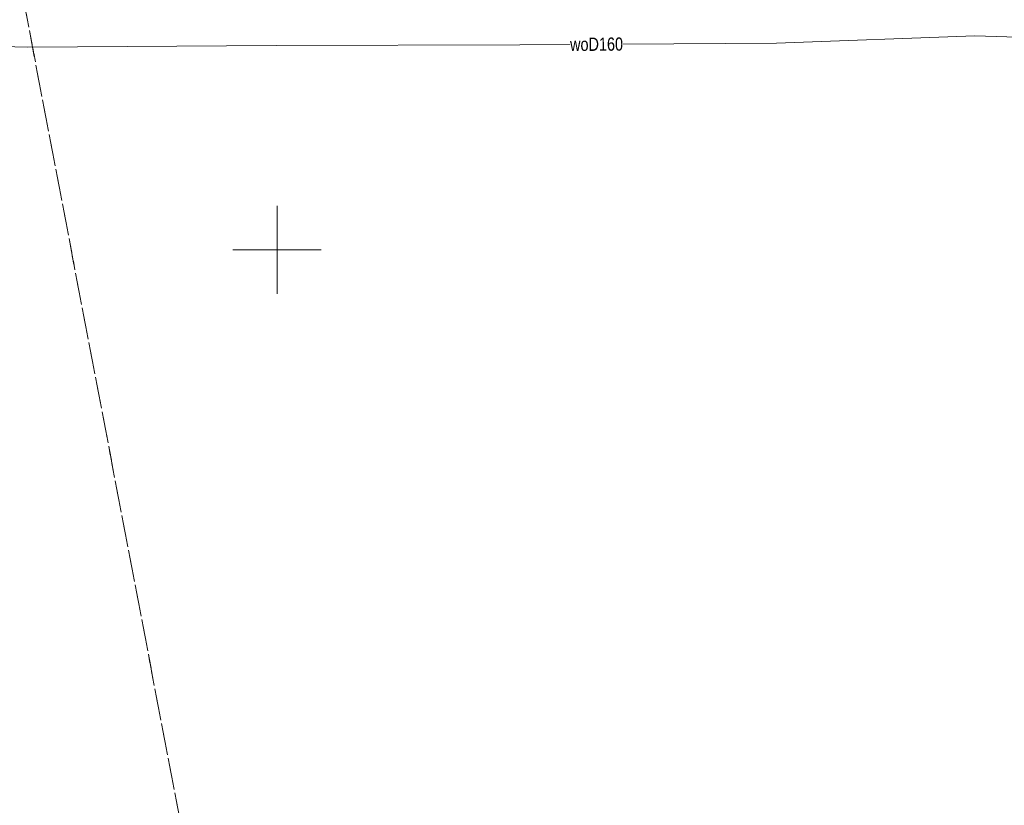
# Model space of a CAD drawing. Header units: metres. Extents: x 5504996 to 5514259, y 5943254 to 5951281.
# Tile 175 of 256: x 5509585 to 5509641, y 5947819 to 5947863. Entities that reach past the tile are written whole.
import ezdxf

# ---------------------------------------------------------------- set-up
doc = ezdxf.new("R2010")
doc.units = ezdxf.units.M
doc.linetypes.add('L_0_03', pattern=[1, 0.5, -0.5])
doc.linetypes.add('L_0_06', pattern=[2, 1.5, -0.5])
for name, color, linetype, lineweight, true_color in [('EGB_KonturKlasyfikacyjny', 7, 'L_0_06', 18, 0x24bc24), ('EGB_KonturUzytkuGruntowego', 7, 'L_0_03', 18, 0x008000), ('GES_PrzewodWodociagowy', 5, 'CONTINUOUS', 18, 0x0000ff), ('krzyże', 7, 'CONTINUOUS', 18, 0x000000)]:
    doc.layers.add(name, color=color, linetype=linetype, lineweight=lineweight, true_color=true_color)
doc.styles.get("Standard").update_dxf_attribs({"font": 'simplex.shx'})

msp = doc.modelspace()

# ---------------------------------------------------------------- linework, layer by layer
at = {"layer": 'EGB_KonturKlasyfikacyjny', "color": 82, "linetype": 'L_0_06', "lineweight": 18, "true_color": 0x24bc24, "flags": 128}
msp.add_lwpolyline([(5509590.97, 5947864.3), (5509692.34, 5947863.96), (5509694.7, 5947950.21), (5509695.09, 5947964.38), (5509728.86, 5947967.24), (5509748.32, 5947968.81), (5509803, 5947963.05), (5509876.77, 5947958.82), (5509896.41, 5947962.7), (5509899.83, 5947986.83), (5509896.09, 5948015.99), (5509895.53, 5948019.98), (5509903.1, 5948019.93), (5510004.09, 5948019.26), (5510009.25, 5947942.77), (5510016.76, 5947834.6), (5510017.68, 5947817.94), (5510030.52, 5947627.74), (5510051.12, 5947621.22), (5510090.81, 5947608.66), (5510100.73, 5947605.52), (5510100.62, 5947601.15), (5510104.35, 5947587.06), (5510111.32, 5947565), (5509993.77, 5947517.87), (5509946.97, 5947499.05), (5509942.28, 5947505.67), (5509897.01, 5947569.49), (5509888.55, 5947577.92), (5509875.75, 5947590.67), (5509801.61, 5947664.57), (5509740.33, 5947717.31), (5509732.68, 5947714.19), (5509689.69, 5947732.73), (5509634.83, 5947756.53), (5509606.05, 5947784.07), (5509595.51, 5947812.34), (5509585.59, 5947864.33)], close=True, dxfattribs=at)
at = {"layer": 'EGB_KonturUzytkuGruntowego', "color": 96, "linetype": 'L_0_03', "lineweight": 18, "true_color": 0x008000, "flags": 128}
for points in [[(5509590.97, 5947864.3), (5509692.34, 5947863.96), (5509694.7, 5947950.21), (5509695.09, 5947964.38), (5509728.86, 5947967.24), (5509748.32, 5947968.81), (5509803, 5947963.05), (5509876.77, 5947958.82), (5509896.41, 5947962.7), (5509899.83, 5947986.83), (5509896.09, 5948015.99), (5509895.53, 5948019.98), (5509903.1, 5948019.93), (5510004.09, 5948019.26), (5510009.25, 5947942.77), (5510016.76, 5947834.6), (5510017.68, 5947817.94), (5510030.52, 5947627.74), (5510051.12, 5947621.22), (5510090.81, 5947608.66), (5510100.73, 5947605.52), (5510100.62, 5947601.15), (5510104.35, 5947587.06), (5510111.32, 5947565), (5509993.77, 5947517.87), (5509946.97, 5947499.05), (5509942.28, 5947505.67), (5509897.01, 5947569.49), (5509888.55, 5947577.92), (5509875.75, 5947590.67), (5509801.61, 5947664.57), (5509740.33, 5947717.31), (5509732.68, 5947714.19), (5509689.69, 5947732.73), (5509634.83, 5947756.53), (5509606.05, 5947784.07), (5509595.51, 5947812.34), (5509585.59, 5947864.33)], [(5509132.11, 5947722.74), (5509138.95, 5947723.71), (5509174.28, 5947730.59), (5509238.85, 5947743.15), (5509250.57, 5947745.43), (5509256.78, 5947746.64), (5509279.77, 5947751.07), (5509328.99, 5947760.54), (5509398.1, 5947774.41), (5509466.39, 5947787.67), (5509571.35, 5947807.56), (5509575.37, 5947864.59), (5509585.59, 5947864.33), (5509595.51, 5947812.34), (5509606.05, 5947784.07), (5509634.83, 5947756.53), (5509689.69, 5947732.73), (5509732.68, 5947714.19), (5509740.33, 5947717.31), (5509801.61, 5947664.57), (5509875.75, 5947590.67), (5509888.55, 5947577.92), (5509897.01, 5947569.49), (5509942.28, 5947505.67), (5509946.97, 5947499.05), (5509976.47, 5947457.46), (5510054.83, 5947376.31), (5510126.58, 5947283.52), (5510258.9, 5947135), (5510253.94, 5947130.54), (5510119.91, 5947281.35), (5510092.33, 5947316.78), (5510083.35, 5947328.32), (5510050.79, 5947370.13), (5510049.32, 5947372.02), (5510048.23, 5947373.15), (5509971.45, 5947452.61), (5509970.37, 5947454.13), (5509952.93, 5947478.66), (5509943.2, 5947492.35), (5509931.62, 5947508.65), (5509922, 5947522.18), (5509900.86, 5947551.93), (5509891.59, 5947564.97), (5509848.28, 5947605.27), (5509828.55, 5947626.04), (5509813.95, 5947641.41), (5509796.82, 5947659.44), (5509793.79, 5947662.05), (5509775.08, 5947678.15), (5509758.5, 5947692.42), (5509739.22, 5947709.02), (5509731.59, 5947706.43), (5509630.59, 5947750.76), (5509601.52, 5947783.63), (5509592.23, 5947807.72), (5509544.28, 5947798.09), (5509513.29, 5947792.09), (5509480.03, 5947785.51), (5509452.41, 5947780.41), (5509446.42, 5947779.31), (5509427.06, 5947775.67), (5509415.05, 5947773.41), (5509388.09, 5947768.34), (5509354.14, 5947761.93), (5509351.68, 5947761.46), (5509349.26, 5947760.87), (5509322.54, 5947754.35), (5509294.76, 5947749.17), (5509288.79, 5947748.06), (5509259.26, 5947742.55), (5509201.21, 5947731.73), (5509134.01, 5947718.79), (5509184.94, 5947617.86), (5509192.65, 5947602.56), (5509208.88, 5947553.53), (5509219.5, 5947532.81), (5509221.57, 5947527.62), (5509225.28, 5947518.3), (5509230.29, 5947505.74), (5509234.62, 5947494.99), (5509235.43, 5947492.98), (5509245.62, 5947467.67), (5509248.8, 5947458.12), (5509258.49, 5947429.05), (5509265.71, 5947407.19), (5509268.21, 5947399.6), (5509276.09, 5947375.73), (5509279.14, 5947345.6), (5509278.67, 5947325.3), (5509278.21, 5947305.75), (5509277.73, 5947285.2), (5509277.81, 5947261.49), (5509278.34, 5947225.27), (5509282.81, 5947210.39), (5509288.75, 5947190.29), (5509306.08, 5947132.06), (5509317.35, 5947112.7), (5509319.32, 5947109.54), (5509328.96, 5947092.96), (5509391.48, 5946985.42), (5509466.85, 5946903.15), (5509481.04, 5946887.66), (5509516.37, 5946855.62), (5509531.42, 5946841.97), (5509544.33, 5946838.38), (5509546.44, 5946830.79), (5509548.19, 5946826.76), (5509527.38, 5946837.54), (5509477.01, 5946883.22), (5509471.15, 5946889.83), (5509429.65, 5946935.65), (5509398.54, 5946968.55), (5509385.51, 5946984.98), (5509383.09, 5946989.05), (5509374.16, 5947005.82), (5509323.19, 5947093.02), (5509321.17, 5947096.47), (5509300.9, 5947129.34), (5509292.67, 5947156.72), (5509286.07, 5947174.39), (5509278.7, 5947201.64), (5509273.93, 5947219.27), (5509272.33, 5947225.16), (5509272.33, 5947244.4), (5509271.53, 5947285.23), (5509272.95, 5947346.16), (5509270.09, 5947375.57), (5509267.28, 5947385), (5509258.74, 5947409.92), (5509252, 5947429.94), (5509246.69, 5947445.69), (5509239.96, 5947465.69), (5509225.67, 5947500.81), (5509224.29, 5947504.57), (5509216.41, 5947523.68), (5509214.27, 5947528.87), (5509207.89, 5947543.83), (5509199.71, 5947564.91), (5509194.33, 5947577.93), (5509189.03, 5947589.01), (5509171.45, 5947626.03), (5509134.62, 5947703.86), (5509129.04, 5947715.63), (5509126.18, 5947721.9)]]:
    msp.add_lwpolyline(points, close=True, dxfattribs=at)
at = {"layer": 'GES_PrzewodWodociagowy', "color": 5, "linetype": 'Continuous', "lineweight": 18, "true_color": 0x0000ff, "flags": 128}
msp.add_lwpolyline([(5509578.44, 5947861.67), (5509585.87, 5947861.48), (5509599.95, 5947861.58), (5509613.76, 5947861.62), (5509628.33, 5947861.71), (5509639.58, 5947862.13), (5509652.82, 5947861.71), (5509663.86, 5947861.58), (5509683.28, 5947861.21), (5509693.87, 5947861.26), (5509716.5, 5947860.99), (5509734.84, 5947861.08), (5509747.15, 5947860.94), (5509755.02, 5947861.08), (5509774.76, 5947860.94)], dxfattribs=at)
at = {"layer": 'krzyże', "linetype": 'Continuous', "lineweight": 18, "flags": 128}
for points in [[(5509600, 5947847.5), (5509600, 5947852.5)], [(5509597.5, 5947850), (5509602.5, 5947850)]]:
    msp.add_lwpolyline(points, dxfattribs=at)

# ---------------------------------------------------------------- next in the draw order: texts
at = {"layer": 'GES_PrzewodWodociagowy', "color": 5, "true_color": 0x0000ff, "insert": (5509618.12, 5947861.65), "char_height": 0.75, "attachment_point": 5, "rotation": 0.4, "line_spacing_factor": 0.9, "bg_fill": 3, "box_fill_scale": 1, "bg_fill_color": 0, "bg_fill_transparency": 0}
msp.add_mtext('\\W0.7818x;\\fArial|b0|i0;woD160', dxfattribs=at)

doc.saveas('drawing.dxf')
